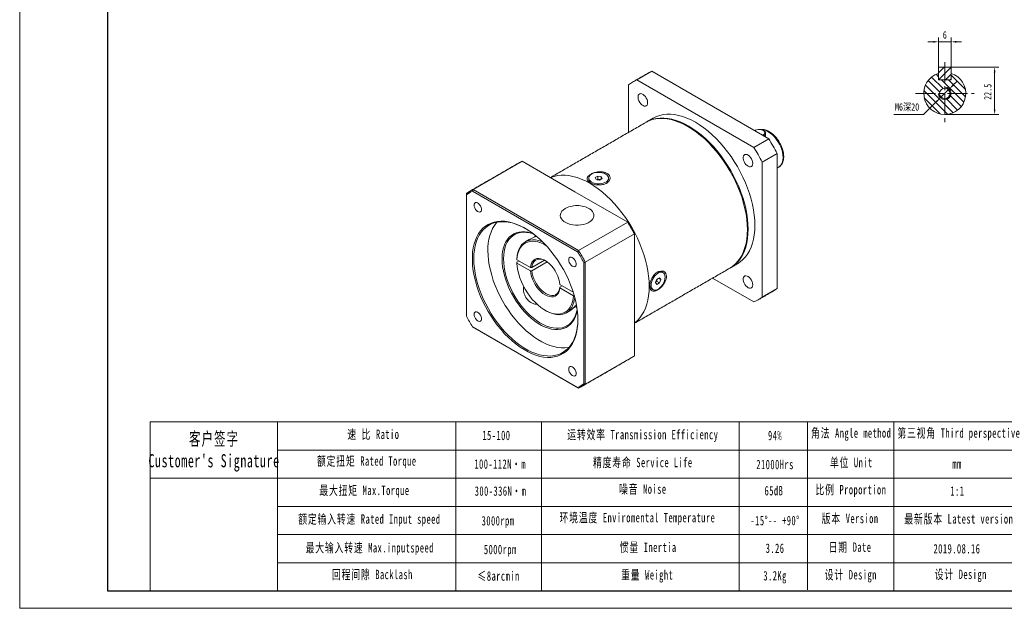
# Model space of a CAD drawing. Header units: millimetres. Extents: x -94 to 608, y -87 to 410.
# Tile 1 of 3: x -94 to 374, y -87 to 193. Entities that reach past the tile are written whole.
import ezdxf

# ---------------------------------------------------------------- set-up
doc = ezdxf.new("R2010")
doc.units = ezdxf.units.MM
doc.header["$LTSCALE"] = 1.5
doc.linetypes.add('CENTER', pattern=[10.16, 6.35, -1.27, 1.27, -1.27])
doc.layers.get('0').update_dxf_attribs({"lineweight": 18})
for name, color, linetype, lineweight in [('3中心线层', 1, 'CENTER', 18), ('5剖面线层', 2, 'Continuous', 18), ('7标注层', 4, 'Continuous', 18), ('SLD-0', 7, 'Continuous', 18), ('图框_外框线', 7, 'Continuous', 18)]:
    doc.layers.add(name, color=color, linetype=linetype, lineweight=lineweight)
doc.styles.add('TH_GBDIM', font='txt', dxfattribs={"width": 0.8})
doc.styles.add('标准', font='txt', dxfattribs={"width": 0.667})
doc.dimstyles.new('TH_GBDIM', dxfattribs={"dimtxt": 3.5, "dimasz": 2.5, "dimexe": 2, "dimexo": 0, "dimgap": 1.5, "dimtad": 1, "dimdec": 1, "dimdsep": 46, "dimtxsty": 'TH_GBDIM', "dimcen": 2.5, "dimdle": 5, "dimclrd": 4, "dimclre": 4, "dimclrt": 3, "dimadec": 0, "dimazin": 2, "dimtfac": 0.714286, "dimtdec": 1, "dimtmove": 0, "dimatfit": 3, "dimfxl": 1, "dimtolj": 1, "dimarcsym": 0})

# ---------------------------------------------------------------- blocks, each defined once
blk = doc.blocks.new('*X8')
at = {"layer": '7标注层', "transparency": 16777216}
for points in [[(340.28, 182.76), (340.28, 181.92), (342.78, 182.34)], [(351.28, 182.76), (351.28, 181.92), (348.78, 182.34)]]:
    blk.add_hatch(color=4, dxfattribs=at).paths.add_polyline_path(points, flags=0)
at = {"layer": '7标注层', "color": 4, "transparency": 16777216}
for p, q in [((342.78, 169.9), (342.78, 184.34)), ((348.78, 169.9), (348.78, 184.34)), ((340.28, 182.34), (337.78, 182.34)), ((342.78, 182.34), (348.78, 182.34)), ((351.28, 182.34), (353.78, 182.34))]:
    blk.add_line(p, q, dxfattribs=at)
at = {"layer": '7标注层', "color": 3, "transparency": 16777216, "insert": (345.78, 185.59), "char_height": 3.5, "width": 3.1733, "attachment_point": 5, "style": 'TH_GBDIM'}
blk.add_mtext('6', dxfattribs=at)
blk = doc.blocks.new('*X9')
at = {"layer": '7标注层', "transparency": 16777216}
for points in [[(369.08, 167.8), (369.92, 167.8), (369.5, 170.3)], [(369.08, 150.3), (369.92, 150.3), (369.5, 147.8)]]:
    blk.add_hatch(color=4, dxfattribs=at).paths.add_polyline_path(points, flags=0)
at = {"layer": '7标注层', "color": 4, "transparency": 16777216}
for p, q in [((348.38, 170.3), (371.5, 170.3)), ((369.5, 167.8), (369.5, 150.3)), ((345.78, 147.8), (371.5, 147.8))]:
    blk.add_line(p, q, dxfattribs=at)
at = {"layer": '7标注层', "color": 3, "transparency": 16777216, "insert": (366.25, 158.55), "char_height": 3.5, "width": 15.0267, "attachment_point": 5, "rotation": 90, "style": 'TH_GBDIM'}
blk.add_mtext('22.5', dxfattribs=at)
blk = doc.blocks.new('*X30')
at = {"layer": '7标注层', "transparency": 16777216}
for points in [[(349.39, 161.97), (349.98, 161.38), (347.91, 159.91)], [(341.58, 154.22), (342.17, 153.63), (343.65, 155.69)]]:
    blk.add_hatch(color=4, dxfattribs=at).paths.add_polyline_path(points, flags=0)
at = {"layer": '7标注层', "color": 4, "transparency": 16777216}
for p, q in [((347.91, 159.91), (343.65, 155.69)), ((349.68, 161.68), (351.46, 163.44)), ((335.71, 147.8), (341.88, 153.92)), ((321.51, 147.8), (335.71, 147.8))]:
    blk.add_line(p, q, dxfattribs=at)
at = {"layer": '7标注层', "color": 3, "transparency": 16777216, "insert": (327.86, 151.19), "char_height": 3.5, "width": 23.3956, "attachment_point": 5, "style": 'TH_GBDIM'}
blk.add_mtext('M6深20', dxfattribs=at)

msp = doc.modelspace()

# ---------------------------------------------------------------- hatches: boundary and pattern name
at = {"layer": '5剖面线层'}
h = msp.add_hatch(dxfattribs=at)
h.set_pattern_fill('ANSI31', color=256, style=0, pattern_type=0)
h.set_pattern_definition([(45, (0, 0), (-1.683798, 1.683798), [])])
h.paths.add_polyline_path([(345.78062, 164.300317), (348.38062, 164.300317), (348.78062, 164.700317), (348.78062, 167.383323), (348.78062, 169.900317), (348.38062, 170.300317), (345.78062, 170.300317)], flags=0)
h.paths.add_polyline_path([(345.78062, 170.300317), (343.18062, 170.300317), (342.78062, 169.900317), (342.78062, 164.700317), (343.18062, 164.300317), (345.78062, 164.300317)], flags=0)
h = msp.add_hatch(dxfattribs=at)
h.set_pattern_fill('ANSI31', color=256, style=0, pattern_type=0)
h.set_pattern_definition([(135, (0, 0), (-1.683798, -1.683798), [])])
edge = h.paths.add_edge_path(flags=0)
edge.add_line((348.78062, 157.800317), (355.78062, 157.800317))
edge.add_arc((345.780619, 157.800317), 10.000001, 0.00000295, 72.54238789)
edge.add_line((348.780621, 167.339709), (348.78062, 164.300317))
edge.add_line((348.78062, 164.300317), (345.78062, 164.300317))
edge.add_line((345.78062, 164.300317), (345.78062, 160.800317))
edge.add_arc((345.78062, 157.800317), 3, 0, 89.99999966, ccw=False)
edge = h.paths.add_edge_path(flags=0)
edge.add_arc((345.78062, 157.800317), 3, -89.99999966, 0, ccw=False)
edge.add_line((345.78062, 154.800317), (345.78062, 147.800317))
edge.add_arc((345.78062, 157.800317), 10, 270.00000034, 360)
edge.add_line((355.78062, 157.800317), (348.78062, 157.800317))
edge = h.paths.add_edge_path(flags=0)
edge.add_line((342.78062, 157.800317), (335.78062, 157.800317))
edge.add_arc((345.78062, 157.800317), 10, 180.00000034, 269.99999966)
edge.add_line((345.78062, 147.800317), (345.78062, 154.800317))
edge.add_arc((345.78062, 157.800317), 3, 180, 269.99999966, ccw=False)
edge = h.paths.add_edge_path(flags=0)
edge.add_arc((345.78062, 157.800317), 2.5, 90.00000034, 180, ccw=False)
edge.add_line((345.78062, 160.300317), (345.78062, 164.300317))
edge.add_line((345.78062, 164.300317), (342.78062, 164.300317))
edge.add_line((342.78062, 164.300317), (342.78062, 167.339709))
edge.add_arc((345.780621, 157.800317), 10.000001, 107.45760608, 179.99999705)
edge.add_line((335.78062, 157.800317), (343.28062, 157.800317))
edge = h.paths.add_edge_path(flags=0)
edge.add_line((345.78062, 160.800317), (345.78062, 160.300317))
edge.add_arc((345.78062, 157.800317), 2.5, 0, 89.99999966, ccw=False)
edge.add_line((348.28062, 157.800317), (348.78062, 157.800317))
edge.add_arc((345.78062, 157.800317), 3, 0.00000034, 89.99999966)
edge = h.paths.add_edge_path(flags=0)
edge.add_line((348.78062, 157.800317), (348.28062, 157.800317))
edge.add_arc((345.78062, 157.800317), 2.5, 270.00000034, 359.99999966, ccw=False)
edge.add_line((345.78062, 155.300317), (345.78062, 154.800317))
edge.add_arc((345.78062, 157.800317), 3, 270.00000034, 360)
edge = h.paths.add_edge_path(flags=0)
edge.add_line((343.28062, 157.800317), (342.78062, 157.800317))
edge.add_arc((345.78062, 157.800317), 3, 180.00000034, 269.99999966)
edge.add_line((345.78062, 154.800317), (345.78062, 155.300317))
edge.add_arc((345.78062, 157.800317), 2.5, 180, 269.99999966, ccw=False)

# ---------------------------------------------------------------- linework, layer by layer
at = {"color": 7, "linetype": 'Continuous', "lineweight": 15}
for p, q in [((343.18062, 170.300317), (342.78062, 169.900317)), ((342.78062, 164.700317), (342.78062, 169.900317)), ((343.18062, 170.300317), (348.38062, 170.300317)), ((348.78062, 169.900317), (348.38062, 170.300317)), ((348.78062, 169.900317), (348.78062, 164.700317)), ((199.34786, 164.224843), (206.418928, 168.306883)), ((199.34786, 164.224843), (254.936752, 132.134059)), ((206.418928, 168.306883), (262.00782, 136.216099)), ((342.78062, 167.383323), (342.78062, 164.300317)), ((342.78062, 164.700317), (343.18062, 164.300317)), ((348.78062, 164.300317), (342.78062, 164.300317)), ((343.18062, 164.300317), (348.38062, 164.300317)), ((348.38062, 164.300317), (348.78062, 164.700317)), ((348.78062, 164.300317), (348.78062, 167.383323)), ((195.322502, 139.252702), (195.322502, 161.900298)), ((262.00782, 136.216099), (254.936752, 132.134059)), ((255.70942, 140.25598), (255.359601, 140.054034)), ((259.036556, 137.931373), (259.386375, 138.133319)), ((259.669217, 137.643421), (259.386375, 138.133319)), ((259.669217, 137.643421), (259.602288, 137.604783)), ((259.669217, 137.643421), (259.669217, 137.566145)), ((260.547898, 138.868033), (260.547898, 137.058895)), ((258.962112, 125.161933), (266.03318, 129.243973)), ((266.03318, 129.243973), (266.03318, 65.051971)), ((121.378282, 112.045953), (144.712803, 125.516685)), ((169.835004, 111.013947), (144.712803, 125.516685)), ((258.962112, 125.161933), (258.962112, 60.969931)), ((266.729135, 122.742261), (266.790129, 122.776624)), ((176.433713, 117.545212), (176.433713, 116.822572)), ((179.475682, 117.804004), (180.700426, 118.511034)), ((179.923969, 116.838183), (179.475682, 117.804004)), ((180.700426, 118.511034), (182.373458, 118.252243)), ((180.700426, 116.959604), (180.700426, 118.511034)), ((182.821746, 117.286422), (181.597002, 116.579392)), ((182.373458, 118.252243), (182.821746, 117.286422)), ((182.373458, 117.02763), (182.373458, 118.252243)), ((185.863714, 117.545212), (185.863714, 116.822572)), ((181.597002, 116.579392), (179.923969, 116.838183)), ((180.370455, 116.769116), (180.700426, 116.959604)), ((180.700426, 116.959604), (181.536942, 116.830209)), ((181.536942, 116.830209), (181.926972, 116.769877)), ((118.216212, 110.219935), (118.216212, 109.656179)), ((118.216212, 109.656179), (118.216212, 51.946898)), ((171.134425, 82.505866), (121.159432, 111.355816)), ((121.378282, 112.045953), (171.622685, 83.040476)), ((194.957206, 96.511209), (169.835004, 111.013947)), ((194.957206, 96.511209), (171.622685, 83.040476)), ((150.90369, 90.393455), (150.824612, 89.651784)), ((174.784755, 77.563611), (198.119276, 91.034343)), ((198.119276, 62.024151), (198.119276, 91.034343)), ((142.275983, 77.5253), (143.336872, 78.137738)), ((148.657245, 75.066353), (142.276461, 78.749901)), ((142.276461, 77.116819), (148.657245, 73.433271)), ((149.366229, 75.06527), (155.340402, 78.514087)), ((156.717474, 77.675972), (149.366229, 73.432188)), ((174.077647, 19.698778), (174.077647, 77.408059)), ((174.784755, 77.563611), (174.784755, 19.543227)), ((162.726618, 65.7194), (163.787506, 66.331838)), ((169.0605, 63.287804), (162.728492, 66.943194)), ((208.208241, 67.848387), (208.820613, 69.426713)), ((208.820613, 66.977091), (208.208241, 67.848387)), ((208.701855, 68.459708), (208.371414, 68.268949)), ((209.00804, 69.248871), (208.701855, 68.459708)), ((208.701855, 68.459708), (210.045358, 67.684121)), ((208.820613, 69.426713), (210.045358, 70.133743)), ((210.045358, 67.684121), (208.820613, 66.977091)), ((209.151054, 69.617473), (209.00804, 69.248871)), ((209.596896, 69.874853), (210.65773, 69.262447)), ((210.045358, 70.133743), (210.65773, 69.262447)), ((210.65773, 69.262447), (210.045358, 67.684121)), ((254.936752, 58.645386), (235.32058, 69.969561)), ((162.728492, 65.310113), (169.109277, 61.626564)), ((198.119276, 33.01396), (198.119276, 62.024151)), ((266.03318, 65.051971), (258.962112, 60.969931)), ((170.046321, 57.002521), (170.565172, 57.302047)), ((170.072118, 56.258354), (170.795178, 55.936655)), ((121.159432, 46.849092), (171.134425, 17.999142)), ((171.622685, 17.71721), (121.378282, 46.722686)), ((198.119276, 33.01396), (174.784755, 19.543227))]:
    msp.add_line(p, q, dxfattribs=at)
for p, q in [((28.409506, 1.654824), (28.409506, -78.659482)), ((113.183429, 1.654824), (113.183429, -78.659482))]:
    msp.add_line(p, q)
for points in [[(204.440403, 153.409721), (204.368203, 152.791438), (204.156144, 152.295364), (203.817547, 151.952666), (203.373688, 151.784881), (202.852458, 151.80255), (202.286605, 152.004562), (201.711685, 152.378224), (201.163823, 152.900059), (200.677443, 153.537276), (200.283107, 154.249837), (200.005588, 154.992972), (199.862331, 155.719982), (199.862331, 156.385191), (200.005588, 156.9468), (200.283107, 157.369518), (200.677443, 157.626789), (201.163823, 157.702443), (201.711685, 157.591728), (202.286605, 157.301605), (202.852458, 156.850296), (203.373688, 156.266166), (203.817547, 155.58591), (204.156144, 154.852277), (204.368203, 154.111364), (204.440403, 153.409721)], [(243.605146, 74.752139), (243.606772, 74.753077), (244.982598, 75.665272), (246.249496, 76.74934), (247.401014, 77.999759), (248.431282, 79.410154), (249.33505, 80.973342), (250.107711, 82.681357), (250.745331, 84.525492), (251.244658, 86.496352), (251.60315, 88.583894), (251.818977, 90.77748), (251.891043, 93.065932), (251.818977, 95.437588), (251.60315, 97.880364), (251.244658, 100.381811), (250.745331, 102.929182), (250.107711, 105.509498), (249.33505, 108.109607), (248.431282, 110.716263), (247.401014, 113.316182), (246.249496, 115.896114), (244.982598, 118.442913), (243.606772, 120.943601), (242.12903, 123.385436), (240.556903, 125.755975), (238.898403, 128.043137), (237.16198, 130.235268), (235.356482, 132.321197), (233.491111, 134.290295), (231.575371, 136.132526), (229.619026, 137.838505), (227.632043, 139.399538), (225.624548, 140.807671), (223.606771, 142.055728), (221.588995, 143.137346), (219.581499, 144.047017), (217.594516, 144.780106), (215.638172, 145.332876), (213.722431, 145.702511), (211.857061, 145.887125), (210.051563, 145.885778), (208.315141, 145.698478), (206.656639, 145.326181), (205.084514, 144.77078), (203.608397, 144.036048)], [(203.785956, 144.136746), (203.960326, 144.239212), (205.438068, 144.974882), (207.010193, 145.530283), (208.668695, 145.90258), (210.405118, 146.08988), (212.210615, 146.091227), (214.075986, 145.906613), (215.991726, 145.536978), (217.948071, 144.984209), (219.935053, 144.25112), (221.942549, 143.341449), (223.960325, 142.25983), (225.978102, 141.011773), (227.985597, 139.60364), (229.97258, 138.042608), (231.928925, 136.336629), (233.844665, 134.494398), (235.710036, 132.5253), (237.515534, 130.43937), (239.251957, 128.247239), (240.910457, 125.960077), (242.482584, 123.589538), (243.960326, 121.147703), (245.336152, 118.647015), (246.60305, 116.100217), (247.754568, 113.520284), (248.784836, 110.920366), (249.688604, 108.31371), (250.461265, 105.7136), (251.098885, 103.133285), (251.598212, 100.585914), (251.956704, 98.084466), (252.172531, 95.641691), (252.244597, 93.270034)], [(207.143931, 146.077068), (208.620048, 146.8118), (210.192173, 147.367201), (211.850675, 147.739499), (213.587098, 147.926799), (215.392595, 147.928145), (217.257966, 147.743531), (219.173706, 147.373897), (221.130051, 146.821127), (223.117034, 146.088038), (225.124529, 145.178367), (227.142305, 144.096748), (229.160083, 142.848691), (231.167577, 141.440558), (233.15456, 139.879526), (235.110906, 138.173547), (237.026645, 136.331316), (238.892017, 134.362218), (240.697514, 132.276288), (242.433937, 130.084157), (244.092438, 127.796995), (245.664565, 125.426456), (247.142306, 122.984621), (248.518132, 120.483933), (249.785031, 117.937135), (250.936548, 115.357202), (251.966816, 112.757284), (252.870584, 110.150628), (253.643245, 107.550518), (254.280865, 104.970203), (254.780192, 102.422832), (255.138684, 99.921384), (255.354512, 97.478609), (255.426577, 95.106952)], [(259.386375, 138.133319), (259.829862, 138.475321), (260.088477, 138.875599), (260.141273, 139.301726), (259.983968, 139.719177), (259.629304, 140.094133), (259.106018, 140.39622), (258.456505, 140.600963), (257.733379, 140.691773), (256.995226, 140.661295), (256.301849, 140.512), (255.70942, 140.25598)], [(268.861604, 127.355072), (268.78963, 128.558679), (268.575176, 129.820884), (268.222605, 131.11599), (267.739097, 132.417634), (267.134492, 133.699317), (266.4211, 134.934948), (265.613444, 136.099373), (264.727963, 137.168888), (263.782686, 138.12172), (262.796853, 138.938473), (261.790536, 139.60252), (260.784218, 140.100343), (259.798386, 140.421808), (258.853108, 140.560369), (258.604933, 140.565955)], [(259.669561, 140.092445), (260.145973, 139.733964), (260.445675, 139.316272), (260.547898, 138.868033), (260.445677, 138.419795), (260.145971, 138.0021), (259.669217, 137.643421)], [(254.440403, 124.545336), (254.368204, 123.927052), (254.156144, 123.430978), (253.817546, 123.08828), (253.373687, 122.920496), (252.852457, 122.938164), (252.286604, 123.140177), (251.711686, 123.513838), (251.163824, 124.035672), (250.677444, 124.67289), (250.283106, 125.385452), (250.005589, 126.128586), (249.862329, 126.855598), (249.862329, 127.520806), (250.005589, 128.082414), (250.283106, 128.505132), (250.677444, 128.762403), (251.163824, 128.838056), (251.711686, 128.727342), (252.286604, 128.437219), (252.852457, 127.98591), (253.373687, 127.401781), (253.817546, 126.721524), (254.156144, 125.987892), (254.368204, 125.246978), (254.440403, 124.545336)], [(205.190345, 66.106192), (205.118279, 68.477849), (204.902451, 70.920624), (204.54396, 73.422072), (204.044633, 75.969443), (203.407013, 78.549758), (202.634352, 81.149868), (201.730584, 83.756524), (200.700316, 86.356442), (199.548798, 88.936375), (198.281899, 91.483173), (196.906073, 93.983861), (195.428332, 96.425697), (193.856205, 98.796235), (192.197705, 101.083397), (190.461282, 103.275528), (188.655784, 105.361458), (186.790413, 107.330556), (184.874673, 109.172787), (182.918327, 110.878766), (180.931344, 112.439798), (178.92385, 113.847931), (176.906073, 115.095988), (174.888296, 116.177607), (172.880801, 117.087278), (170.893818, 117.820367), (168.937473, 118.373137), (167.021733, 118.742772), (165.156362, 118.927385), (163.350865, 118.926039), (161.614443, 118.738739), (159.955941, 118.366442), (158.383816, 117.81104), (158.199089, 117.731219)], [(198.119277, 48.584594), (198.281899, 48.705533), (199.548798, 49.789601), (200.700316, 51.040019), (201.730584, 52.450415), (202.634352, 54.013602), (203.407013, 55.721618), (204.044633, 57.565753), (204.54396, 59.536613), (204.902451, 61.624155), (205.118279, 63.817741), (205.190345, 66.106192), (205.118279, 68.477849), (204.902451, 70.920624), (204.54396, 73.422072), (204.044633, 75.969443), (203.407013, 78.549758), (202.634352, 81.149868), (201.730584, 83.756524), (200.700316, 86.356442), (199.548798, 88.936375), (198.281899, 91.483173), (196.906073, 93.983861), (195.428332, 96.425697), (193.856205, 98.796235), (192.197705, 101.083397), (190.461282, 103.275528), (188.655784, 105.361458), (186.790413, 107.330556), (184.874673, 109.172787), (182.918327, 110.878766), (180.931344, 112.439798), (178.92385, 113.847931), (176.906073, 115.095988), (174.888296, 116.177607), (172.880801, 117.087278), (170.893818, 117.820367), (168.937473, 118.373137), (167.021733, 118.742772), (165.156362, 118.927385), (163.350865, 118.926039), (161.614443, 118.738739), (159.955941, 118.366442), (158.383816, 117.81104), (158.199089, 117.731219)], [(182.369045, 114.916048), (183.289279, 115.119971), (184.11596, 115.42989), (184.812957, 115.832258), (185.34981, 116.30949), (185.703054, 116.84073), (185.857252, 117.402758), (185.805664, 117.971013), (185.550546, 118.520658), (185.103045, 119.027672), (184.482722, 119.469895), (183.716687, 119.828), (182.838419, 120.086336), (181.886302, 120.233613), (180.90195, 120.263393), (179.928382, 120.174377), (179.008149, 119.970453), (178.181468, 119.660535), (177.484471, 119.258167), (176.947618, 118.780934), (176.594373, 118.249695), (176.440176, 117.687666), (176.491763, 117.119412), (176.746881, 116.569766), (177.194382, 116.062753), (177.814705, 115.62053), (178.58074, 115.262425), (179.459008, 115.004089), (180.411125, 114.856812), (181.395478, 114.827031), (182.369045, 114.916048)], [(181.887845, 116.74729), (181.722739, 116.793799), (181.536942, 116.830209)], [(121.879163, 104.669132), (121.957699, 104.022095), (122.186332, 103.341871), (122.544744, 102.688906), (123.001091, 102.121215), (123.514824, 101.68924), (124.040293, 101.431367), (124.530814, 101.370503), (124.942794, 101.512062), (125.239631, 101.843465), (125.394951, 102.335263), (125.394951, 102.943758), (125.239631, 103.614884), (124.942794, 104.289007), (124.530814, 104.906228), (124.040293, 105.411709), (123.514824, 105.760528), (123.001091, 105.921697), (122.544744, 105.880893), (122.186332, 105.641741), (121.957699, 105.225492), (121.879163, 104.669132)], [(172.740261, 95.294476), (171.467663, 95.181855), (170.180248, 95.188538), (168.911366, 95.314355), (167.693873, 95.556044), (166.559306, 95.907348), (165.537048, 96.359167), (164.653577, 96.899801), (163.931772, 97.515246), (163.390328, 98.189563), (163.043268, 98.905287), (162.899579, 99.643881), (162.962986, 100.386216), (163.231846, 101.113068), (163.699196, 101.805609), (164.352929, 102.445904), (165.176115, 103.017369), (166.147434, 103.505204), (166.205275, 103.529599)], [(175.586057, 103.529599), (175.758923, 103.455304), (176.714888, 102.957464), (177.520139, 102.377545), (178.153818, 101.730566), (178.599514, 101.033284), (178.845688, 100.30376), (178.885957, 99.560885), (178.719284, 98.823903), (178.349982, 98.111897), (177.787618, 97.443312), (177.046755, 96.83546), (176.146582, 96.304086), (175.110415, 95.862954), (173.965086, 95.523486), (172.740261, 95.294476)], [(171.24922, 50.186235), (171.177328, 48.035472), (170.962065, 45.980032), (170.604662, 44.03169), (170.107167, 42.201606), (169.472432, 40.50026), (168.704088, 38.937401), (167.806541, 37.521977), (166.784929, 36.262098), (165.645104, 35.164979), (164.393595, 34.236905), (163.037571, 33.483194), (161.584799, 32.908158), (160.0436, 32.515097), (158.422803, 32.306257), (156.73169, 32.282836), (154.979949, 32.444971), (153.177613, 32.791728), (151.335006, 33.321126), (149.462682, 34.030129), (147.571365, 34.914679), (145.67189, 35.969704), (143.775136, 37.189168), (141.891967, 38.56608), (140.03317, 40.092559), (138.209392, 41.759855), (136.43108, 43.558422), (134.708419, 45.477957), (133.051277, 47.507466), (131.469146, 49.635325), (129.971087, 51.849342), (128.565682, 54.136837), (127.260981, 56.484708), (126.064458, 58.879506), (124.982965, 61.307514), (124.022697, 63.754826), (123.189156, 66.207422), (122.487113, 68.651256), (121.920591, 71.072328), (121.492837, 73.456771), (121.206299, 75.790926), (121.062618, 78.061425), (121.062618, 80.255262), (121.206299, 82.35987), (121.492837, 84.363196), (121.920591, 86.253764), (122.487113, 88.020744), (123.189156, 89.654016), (124.022697, 91.144226), (124.982965, 92.482836), (126.064458, 93.662179), (127.260981, 94.675501), (128.565682, 95.516997), (129.971087, 96.181846), (131.469146, 96.666242), (133.051277, 96.967408), (134.708419, 97.083622), (136.43108, 97.014215), (138.209392, 96.759587), (140.03317, 96.321194), (141.891967, 95.701551), (143.775136, 94.904204), (145.67189, 93.933722), (147.571365, 92.79566), (149.462682, 91.496542), (151.335006, 90.043806), (153.177613, 88.445774), (154.979949, 86.7116), (156.73169, 84.851216), (158.422803, 82.875279), (160.0436, 80.795106), (161.584799, 78.622613), (163.037571, 76.370244), (164.393595, 74.050899), (165.645104, 71.677865), (166.784929, 69.264733), (167.806541, 66.825326), (168.704088, 64.373616), (169.472432, 61.923645), (170.107167, 59.48945), (170.604662, 57.08497), (170.962065, 54.72398), (171.177328, 52.420002), (171.24922, 50.186235)], [(146.328384, 93.55917), (145.552539, 93.986774), (143.662213, 94.910447), (141.788544, 95.657897), (139.942525, 96.224742), (138.134992, 96.607651), (136.37655, 96.804379), (134.677521, 96.813771), (133.047873, 96.635773), (131.497169, 96.271428), (130.034512, 95.722875), (128.668483, 94.993334), (127.407099, 94.087084), (126.257765, 93.009445), (125.227222, 91.76674), (124.321518, 90.366263), (123.545968, 88.816232), (122.905125, 87.125743), (122.402751, 85.304715), (122.041789, 83.363838), (121.824364, 81.314497), (121.751745, 79.168724), (121.824364, 76.939106), (122.041789, 74.638732), (122.402751, 72.281097), (122.905125, 69.88004), (123.545968, 67.449649), (124.321518, 65.004187), (125.227222, 62.558008), (126.257765, 60.125463), (127.407099, 57.72083), (128.668483, 55.358218), (130.034512, 53.051493), (131.497169, 50.814191), (133.047873, 48.659444), (134.677521, 46.599893), (136.37655, 44.647627), (138.134992, 42.814103), (139.942525, 41.11008), (141.788544, 39.545553), (143.662213, 38.129711), (145.552539, 36.870861), (147.448427, 35.776388), (149.338753, 34.852714), (151.212423, 34.105264), (153.058441, 33.538423), (154.865974, 33.155512), (156.624415, 32.958784), (158.323445, 32.949391), (159.953094, 33.12739), (161.503797, 33.491734), (162.966454, 34.040287), (164.332482, 34.769829), (165.593867, 35.676079), (166.743202, 36.753718), (167.773745, 37.996423), (168.679449, 39.396899), (169.454997, 40.946931), (170.09584, 42.63742), (170.598215, 44.458447), (170.959176, 46.399326), (171.176603, 48.448665), (171.248593, 50.391423)], [(255.426577, 95.106952), (255.354512, 92.818501), (255.138684, 90.624914), (254.780192, 88.537373), (254.280865, 86.566513), (253.643245, 84.722377), (252.870584, 83.014362), (251.966816, 81.451175), (250.936548, 80.040779), (249.785031, 78.790361), (248.518132, 77.706293), (247.142306, 76.794098), (247.140681, 76.793159)], [(135.186772, 79.168722), (135.25936, 80.993269), (135.476543, 82.719316), (135.836566, 84.332968), (136.336536, 85.821231), (136.972424, 87.172124), (137.739114, 88.374768), (138.630431, 89.419482), (139.639196, 90.297855), (140.757291, 91.002813), (141.975712, 91.528683), (143.284649, 91.871227), (144.673564, 92.027689), (146.131274, 91.996811), (147.646041, 91.77884), (149.20567, 91.375529), (149.979671, 91.112203)], [(150.189754, 90.952393), (149.974921, 91.026463), (148.415929, 91.465967), (146.899658, 91.719009), (145.438672, 91.783495), (144.045077, 91.658886), (142.730422, 91.346217), (141.5056, 90.84808), (140.38076, 90.168601), (139.365224, 89.313411), (138.467407, 88.289594), (137.694744, 87.105639), (137.053643, 85.771353), (136.549417, 84.297791), (136.186238, 82.697167), (135.967121, 80.982742), (135.893881, 79.168722)], [(252.244597, 93.270034), (252.172531, 90.981583), (251.956704, 88.787996), (251.598212, 86.700455), (251.098885, 84.729594), (250.461265, 82.885459), (249.688604, 81.177444), (248.784836, 79.614257), (247.754568, 78.203861), (246.60305, 76.953443), (245.336152, 75.869374), (243.960326, 74.95718), (243.781142, 74.855544)], [(142.275983, 79.158382), (142.425488, 80.730915), (142.724435, 82.19002), (143.169541, 83.519687), (143.755926, 84.705329), (144.477155, 85.733936), (145.325315, 86.594225), (146.291103, 87.276755), (147.363919, 87.774038), (148.531994, 88.080621), (149.782515, 88.193137), (151.101758, 88.110353), (152.475252, 87.833176), (153.887926, 87.36465), (154.655839, 87.036468)], [(156.279007, 85.349366), (154.989871, 86.087086), (153.591573, 86.724628), (152.21629, 87.181064), (150.879081, 87.451395), (149.594594, 87.532659), (148.376893, 87.42397), (147.239317, 87.126516), (146.194324, 86.643555), (145.253358, 85.980376), (144.426725, 85.144242), (143.723478, 84.144311), (143.151319, 82.991535), (142.716515, 81.698536), (142.423828, 80.279478), (142.276461, 78.749901)], [(128.469258, 83.046661), (128.541877, 80.817043), (128.759302, 78.516669), (129.120263, 76.159034), (129.622638, 73.757977), (130.263481, 71.327587), (131.03903, 68.882125), (131.944734, 66.435945), (132.975277, 64.0034), (134.124611, 61.598768), (135.385995, 59.236155), (136.752025, 56.92943), (138.214681, 54.692129), (139.765385, 52.537381), (141.395034, 50.47783), (143.094063, 48.525565), (144.852504, 46.69204), (146.660038, 44.988017), (148.506056, 43.42349), (150.379725, 42.007648), (152.270051, 40.748799), (154.16594, 39.654326), (156.056265, 38.730652), (157.929935, 37.983201), (159.775953, 37.41636), (161.583486, 37.03345), (163.341928, 36.836721), (165.040958, 36.827328), (166.670606, 37.005327), (167.03255, 37.072277)], [(166.879162, 78.691185), (166.957699, 78.044147), (167.186331, 77.363925), (167.544744, 76.710959), (168.001092, 76.143268), (168.514824, 75.711293), (169.040295, 75.453419), (169.530813, 75.392557), (169.942794, 75.534115), (170.239632, 75.865518), (170.394951, 76.357316), (170.394951, 76.965811), (170.239632, 77.636937), (169.942794, 78.311059), (169.530813, 78.928282), (169.040295, 79.433761), (168.514824, 79.782582), (168.001092, 79.943749), (167.544744, 79.902946), (167.186331, 79.663794), (166.957699, 79.247545), (166.879162, 78.691185)], [(170.955514, 54.777041), (170.599424, 53.186069), (170.099455, 51.697806), (169.463566, 50.346914), (168.696877, 49.144269), (167.805561, 48.099554), (166.796795, 47.221182), (165.6787, 46.516224), (164.460279, 45.990355), (163.151342, 45.64781), (161.762427, 45.491348), (160.304717, 45.522226), (158.78995, 45.740198), (157.23032, 46.143508), (155.638385, 46.728908), (154.026963, 47.491687), (152.409028, 48.425701), (150.797606, 49.523431), (149.20567, 50.77604), (147.646041, 52.173439), (146.131274, 53.704381), (144.673564, 55.356538), (143.284649, 57.116607), (141.975712, 58.970419), (140.757291, 60.903047), (139.639196, 62.898931), (138.630431, 64.941998), (137.739114, 67.015805), (136.972424, 69.103651), (136.336536, 71.188725), (135.836566, 73.25424), (135.476543, 75.283567), (135.25936, 77.260367), (135.186772, 79.168722)], [(135.893881, 79.168722), (135.967121, 77.270141), (136.186238, 75.302729), (136.549417, 73.282787), (137.053643, 71.227058), (137.694744, 69.152572), (138.467407, 67.076519), (139.365224, 65.016106), (140.38076, 62.988402), (141.5056, 61.010211), (142.730422, 59.097923), (144.045077, 57.267387), (145.438672, 55.533768), (146.899658, 53.911435), (148.415929, 52.413828), (149.974921, 51.053358), (151.563717, 49.841298), (153.169149, 48.787691), (154.777916, 47.901268), (156.376687, 47.189376), (157.952214, 46.657911), (159.49144, 46.311278), (160.981613, 46.152351), (162.410384, 46.182444), (163.765914, 46.401309), (165.036969, 46.807133), (166.213019, 47.396552), (167.284317, 48.164682), (168.241987, 49.10516), (169.078094, 50.210191), (169.785708, 51.470618), (170.358966, 52.875998), (170.793119, 54.414686), (170.92218, 55.038887)], [(142.276461, 77.116819), (142.423828, 75.417096), (142.716515, 73.660108), (143.151319, 71.865096), (143.723478, 70.051718), (144.426725, 68.239836), (145.253358, 66.449292), (146.194324, 64.699696), (147.239317, 63.010212), (148.376893, 61.39934), (149.594594, 59.884724), (150.879081, 58.482952), (152.21629, 57.209375), (153.591573, 56.077941), (154.989871, 55.101043), (156.395867, 54.289379), (157.794164, 53.651837), (159.169448, 53.195402), (160.506656, 52.92507), (161.791144, 52.843805), (163.008845, 52.952494), (164.146421, 53.249949), (165.191414, 53.73291), (166.13238, 54.396089), (166.959013, 55.232223), (167.662259, 56.232154), (168.234418, 57.384931), (168.669222, 58.677929), (168.96191, 60.096987), (169.109277, 61.626564)], [(148.657245, 75.066353), (148.836804, 76.144389), (149.164376, 77.09384), (149.632888, 77.894209), (150.232227, 78.528217), (150.949453, 78.982177), (151.769081, 79.24629), (152.67342, 79.314851), (153.642943, 79.186382), (154.656721, 78.863656), (155.692868, 78.353641), (156.729016, 77.667346), (157.742794, 76.819588), (158.712318, 75.828669), (159.616656, 74.715981), (160.436285, 73.505545), (161.153511, 72.223494), (161.752849, 70.897504), (162.221362, 69.556202), (162.548933, 68.228545), (162.728492, 66.943194)], [(155.904153, 78.229864), (155.065599, 78.632558), (154.105798, 78.939025), (153.187591, 79.062303), (152.33066, 78.999752), (151.553372, 78.752712), (150.872387, 78.326477), (150.302301, 77.730184), (149.855334, 76.976612), (149.541063, 76.081916), (149.366229, 75.06527)], [(162.728492, 65.310113), (162.548933, 64.232077), (162.221362, 63.282626), (161.752849, 62.482257), (161.153511, 61.848248), (160.436285, 61.394288), (159.616656, 61.130176), (158.712318, 61.061614), (157.742794, 61.190083), (156.729016, 61.512809), (155.692868, 62.022825), (154.656721, 62.709119), (153.642943, 63.556877), (152.67342, 64.547796), (151.769081, 65.660485), (150.949453, 66.870919), (150.232227, 68.152971), (149.632888, 69.478962), (149.164376, 70.820263), (148.836804, 72.147921), (148.657245, 73.433271)], [(149.366229, 73.432188), (149.541063, 72.213683), (149.855334, 70.956137), (150.302301, 69.686508), (150.872387, 68.432008), (151.553372, 67.219524), (152.33066, 66.075046), (153.187591, 65.023103), (154.105798, 64.086244), (155.065599, 63.284548), (156.046423, 62.635198), (157.027247, 62.152112), (157.987048, 61.845646), (158.905254, 61.722367), (159.762185, 61.784919), (160.539473, 62.031958), (161.220458, 62.458193), (161.790544, 63.054486), (162.237512, 63.808058), (162.551782, 64.702754), (162.726618, 65.7194)], [(207.765981, 64.258886), (208.40272, 64.299099), (209.084487, 64.525333), (209.781484, 64.927701), (210.463251, 65.488618), (211.099989, 66.183568), (211.663872, 66.98218), (212.130255, 67.84955), (212.478754, 68.74777), (212.694138, 69.637582), (212.766994, 70.480099), (212.694138, 71.238498), (212.478754, 71.879633), (212.130255, 72.375484), (211.663872, 72.70438), (211.099989, 72.851947), (210.463251, 72.811734), (209.781484, 72.5855), (209.084487, 72.183132), (208.40272, 71.622215), (207.765981, 70.927264), (207.202098, 70.128653), (206.735716, 69.261283), (206.387216, 68.363064), (206.171833, 67.473251), (206.098977, 66.630735), (206.171833, 65.872336), (206.387216, 65.2312), (206.735716, 64.735349), (207.202098, 64.406453), (207.765981, 64.258886)], [(210.4742, 73.213207), (211.038082, 73.065641), (211.164504, 73.000098)], [(254.440403, 66.807182), (254.368204, 66.188898), (254.156144, 65.692824), (253.817546, 65.350128), (253.373687, 65.18234), (252.852457, 65.20001), (252.286604, 65.402021), (251.711686, 65.775685), (251.163824, 66.297518), (250.677444, 66.934734), (250.283106, 67.647298), (250.005589, 68.39043), (249.862329, 69.117442), (249.862329, 69.782652), (250.005589, 70.344257), (250.283106, 70.766978), (250.677444, 71.024245), (251.163824, 71.099902), (251.711686, 70.989188), (252.286604, 70.699065), (252.852457, 70.247756), (253.373687, 69.663623), (253.817546, 68.98337), (254.156144, 68.249738), (254.368204, 67.508824), (254.440403, 66.807182)], [(198.119277, 48.584594), (198.281899, 48.705533), (199.548798, 49.789601), (200.700316, 51.040019), (201.730584, 52.450415), (202.634352, 54.013602), (203.407013, 55.721618), (204.044633, 57.565753), (204.54396, 59.536613), (204.902451, 61.624155), (205.118279, 63.817741), (205.190345, 66.106192)], [(209.00804, 69.248871), (209.069404, 69.427987), (209.111795, 69.594809)], [(169.76448, 60.8647), (169.667357, 60.053755), (169.368412, 58.59465), (168.923305, 57.264983), (168.33692, 56.079342), (167.615691, 55.050734), (166.76753, 54.190446), (165.801744, 53.507915), (164.728927, 53.010632), (163.560851, 52.704049), (162.310332, 52.591533), (160.991088, 52.674318), (159.617594, 52.951493), (158.204919, 53.420021), (156.768563, 54.074758), (156.044182, 54.471083)], [(121.879163, 52.704794), (121.957699, 52.057757), (122.186332, 51.377533), (122.544744, 50.724567), (123.001091, 50.156877), (123.514824, 49.7249), (124.040293, 49.467029), (124.530814, 49.406165), (124.942794, 49.547723), (125.239631, 49.879125), (125.394951, 50.370924), (125.394951, 50.979419), (125.239631, 51.650545), (124.942794, 52.324669), (124.530814, 52.941889), (124.040293, 53.447371), (123.514824, 53.79619), (123.001091, 53.957357), (122.544744, 53.916555), (122.186332, 53.677401), (121.957699, 53.261153), (121.879163, 52.704794)], [(166.879162, 26.726847), (166.957699, 26.079809), (167.186331, 25.399587), (167.544744, 24.746619), (168.001092, 24.178929), (168.514824, 23.746953), (169.040295, 23.489081), (169.530813, 23.428219), (169.942794, 23.569776), (170.239632, 23.901178), (170.394951, 24.392976), (170.394951, 25.001471), (170.239632, 25.672597), (169.942794, 26.346721), (169.530813, 26.963942), (169.040295, 27.469423), (168.514824, 27.818244), (168.001092, 27.97941), (167.544744, 27.938608), (167.186331, 27.699455), (166.957699, 27.283205), (166.879162, 26.726847)]]:
    msp.add_lwpolyline(points, dxfattribs=at)
msp.add_circle((345.78062, 157.800317), 2.5)
for centre, radius, start, end in [((207.254603, 145.885349), 19.97132, 113.3224209, 126.68833086), ((214.337685, 149.942481), 19.99895, 113.32577615, 119.99142919), ((174.547268, 81.07263), 103.393183, 27.76877137, 32.2312396), ((167.4762, 76.99059), 103.393183, 27.76877137, 32.2312396), ((263.903837, 126.840332), 4.984416, 305.38468255, 5.92749216), ((152.030995, 109.190569), 17.891283, 114.14433826, 119.99325343), ((178.694421, 117.015745), 2.268946, 184.88396097, 241.72701484), ((181.149731, 114.377327), 2.483256, 81.02934484, 106.53473038), ((183.551222, 117.050925), 2.32374, 299.3006154, 354.36046297), ((128.687792, 95.737404), 17.871701, 114.1419773, 125.86877446), ((128.498597, 95.248594), 17.70045, 114.49611477, 125.51463698), ((170.895665, 92.303378), 12.166667, 97.78935917, 112.67550294), ((170.895665, 92.303378), 12.166667, 67.32449706, 97.78935917), ((148.640985, 84.174962), 20.203258, 142.16000799, 183.20149178), ((116.392493, 47.500607), 92.598343, 28.04306991, 31.95693024), ((93.199301, 34.111449), 91.738232, 28.16148227, 31.83853268), ((93.057972, 34.029874), 92.598343, 28.04306991, 31.95693024), ((210.377949, 70.237527), 2.977237, 88.14737846, 121.85489137), ((207.806417, 66.747325), 2.346024, 174.0136406, 234.67420119), ((206.690729, 70.139666), 2.482629, 313.44306722, 338.97279841), ((247.029875, 76.985124), 19.971598, 293.32249696, 306.68822232), ((254.086215, 81.088753), 19.997708, 300.00289777, 306.68510419), ((163.876705, 60.68217), 7.183591, 305.6863808, 329.18753084), ((199.095302, 95.243925), 91.739085, 208.16149236, 211.83850778), ((187.636613, 47.513116), 17.891667, 300.00142084, 305.86633925), ((163.795349, 34.106225), 17.700286, 294.49604025, 305.5146671), ((164.313063, 34.025952), 17.871923, 294.14205049, 305.86870127)]:
    msp.add_arc(centre, radius, start, end, dxfattribs=at)
msp.add_arc((345.78062, 157.800317), 10, 107.45760312, 72.54239688)
at = {"color": 4}
msp.add_arc((345.78062, 157.800317), 3, 180, 90, dxfattribs=at)
at = {"color": 7, "linetype": 'Continuous', "lineweight": 15}
for points in [[(204.340801, 167.263575), (197.269733, 163.181535)], [(207.143931, 146.077068), (203.961951, 144.24015)], [(203.608397, 144.036048), (158.120623, 117.776515)], [(259.669561, 140.092445), (259.386673, 140.255807)], [(143.087178, 124.685927), (119.752657, 111.215195)], [(266.033177, 122.339645), (266.790129, 122.776624)], [(121.159432, 111.355816), (121.378282, 112.045953)], [(148.14575, 88.347424), (146.297215, 87.280288)], [(171.134425, 82.505866), (171.622685, 83.040476)], [(142.276461, 78.749901), (142.275983, 79.158382)], [(142.275983, 77.5253), (142.276461, 77.116819)], [(149.366229, 75.06527), (148.657245, 75.066353)], [(174.077647, 77.408059), (174.784755, 77.563611)], [(243.9587, 74.956241), (247.140681, 76.793159)], [(148.657245, 73.433271), (149.366229, 73.432188)], [(198.119277, 48.493705), (243.605146, 74.752139)], [(211.790294, 72.638837), (211.164504, 73.000098)], [(162.726618, 65.7194), (162.728492, 65.310113)], [(169.109277, 61.626564), (169.535968, 61.626399)], [(206.449887, 64.833257), (207.075677, 64.471996)], [(257.014877, 59.688695), (264.085945, 63.770735)], [(155.690685, 54.675218), (156.044182, 54.471083)], [(165.795631, 53.504383), (167.644165, 54.571519)], [(167.634583, 54.587938), (168.067239, 54.847498)], [(121.378282, 46.722686), (121.159432, 46.849092)], [(173.24831, 18.547967), (196.582831, 32.0187)], [(174.077647, 19.698778), (174.784755, 19.543227)], [(171.622685, 17.71721), (171.134425, 17.999142)]]:
    msp.add_open_spline(points, degree=1, dxfattribs=at)
for points, knots in [([(266.708076, 122.75152), (266.890672, 122.854403), (267.321883, 123.097366), (267.883548, 123.659215), (268.394375, 124.387126), (268.779945, 125.242178), (269.03951, 126.209847), (269.140808, 127.070177), (269.159706, 127.804899), (269.135454, 128.565093), (269.014724, 129.585521), (268.738963, 130.824727), (268.337429, 132.072996), (267.818696, 133.308475), (267.192724, 134.509865), (266.470737, 135.656397), (265.665076, 136.728039), (264.788928, 137.705853), (263.855961, 138.572096), (262.87996, 139.310633), (261.875259, 139.904942), (260.856407, 140.34366), (259.845533, 140.59794), (259.032837, 140.689403), (258.581643, 140.623283), (258.444958, 140.603253)], [0, 0, 0, 0, 0.781831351, 1.8463340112, 2.9162833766, 4.008520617, 5.129590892, 6.2749791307, 6.7627453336, 7.3837909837, 8.5481989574, 9.7103825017, 10.8698541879, 12.0269352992, 13.1826092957, 14.3381186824, 15.4945982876, 16.6532088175, 17.8153523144, 18.9822900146, 20.1547324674, 21.3318826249, 22.5076012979, 23.6703378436, 24.1756565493, 24.1756565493, 24.1756565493, 24.1756565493]), ([(186.56554, 117.401131), (186.486686, 117.067281), (186.314742, 116.339312), (185.377126, 115.355264), (183.917656, 114.600467), (182.076321, 114.229369), (180.120043, 114.275925), (178.330281, 114.684523), (176.934625, 115.340755), (176.031182, 116.137863), (175.64307, 117.017054), (175.801441, 117.943579), (176.543065, 118.86621), (177.847739, 119.697609), (179.588791, 120.320572), (181.538445, 120.615958), (183.412635, 120.506615), (184.957182, 120.004367), (186.019836, 119.203921), (186.555605, 118.289351), (186.562508, 117.67224), (186.56554, 117.401131)], [0, 0, 0, 0, 1.2908450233, 2.8147272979, 4.3920989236, 5.98518239, 7.5501608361, 9.0382433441, 10.4265102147, 11.7523202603, 13.0873380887, 14.4907105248, 15.9837241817, 17.5467366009, 19.1392828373, 20.7188077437, 22.2370715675, 23.6570828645, 24.9961320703, 26.3202319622, 27.3577217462, 27.3577217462, 27.3577217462, 27.3577217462]), ([(151.440756, 89.872903), (151.296068, 89.807421), (150.773244, 89.570806), (149.73672, 89.131989), (148.735306, 88.689419), (148.286137, 88.41184), (148.155333, 88.331005)], [0, 0, 0, 0, 0.4122135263, 1.4895222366, 3.0084569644, 3.6325307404, 3.6325307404, 3.6325307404, 3.6325307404]), ([(212.016628, 73.318554), (212.303542, 73.138357), (212.912312, 72.756019), (213.397829, 71.63493), (213.42213, 70.225365), (212.990143, 68.713834), (212.176226, 67.213232), (211.045068, 65.816344), (209.703347, 64.662098), (208.314686, 63.91466), (207.065515, 63.71124), (206.114326, 64.11086), (205.558319, 65.05969), (205.414565, 66.39352), (205.640783, 67.924285), (206.196753, 69.517796), (207.067023, 71.056632), (208.228722, 72.384164), (209.591637, 73.289847), (212.016628, 73.318554), (212.016628, 73.318554)], [0, 0, 0, 0, 1.2860110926, 2.7286377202, 4.0857383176, 5.4006461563, 6.7448380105, 8.1677501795, 9.6778905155, 11.2468144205, 12.8328315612, 14.3925673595, 15.8773711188, 17.262637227, 18.5834843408, 19.9109094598, 21.3048233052, 22.7879677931, 24.3420296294, 27.2350091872, 27.2350091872, 27.2350091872, 27.2350091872]), ([(146.854034, 60.29441), (146.62722, 60.647582), (146.173457, 61.354135), (145.713672, 62.534479), (145.441627, 63.761783), (145.330334, 64.937867), (145.482407, 65.641352), (145.548782, 65.948402)], [0, 0, 0, 0, 1.2274917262, 2.4557155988, 3.7236171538, 4.9906666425, 5.9720315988, 5.9720315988, 5.9720315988, 5.9720315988]), ([(151.844415, 57.567481), (151.717245, 57.555005), (151.106436, 57.495084), (149.89312, 57.836749), (148.378299, 58.62786), (147.397552, 59.563205), (146.942776, 60.175023), (146.854034, 60.29441)], [0, 0, 0, 0, 0.4129304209, 1.9833391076, 3.6431621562, 5.4787219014, 5.9237406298, 5.9237406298, 5.9237406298, 5.9237406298]), ([(170.661155, 56.578549), (170.448413, 56.487653), (169.91889, 56.261407), (169.39126, 56.011172), (169.075611, 55.861472)], [0, 0, 0, 0, 0.6991960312, 1.740322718, 1.740322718, 1.740322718, 1.740322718])]:
    msp.add_open_spline(points, degree=3, knots=knots, dxfattribs=at)
at = {"layer": '3中心线层'}
for p, q in [((345.78062, 172.659798), (345.78062, 143.800317)), ((331.78062, 157.800317), (359.78062, 157.800317))]:
    msp.add_line(p, q, dxfattribs=at)
at = {"layer": '7标注层', "color": 0}
msp.add_line((-32.175092, 1.654824), (-32.175092, -78.64575), dxfattribs=at)
at = {"layer": 'SLD-0'}
for p, q in [((154.029, 1.654824), (154.029, -78.636615)), ((248.035291, 1.654824), (248.035291, -78.64575))]:
    msp.add_line(p, q, dxfattribs=at)
at = {"layer": '图框_外框线'}
for p, q in [((-32.175092, 1.654824), (600.021274, 1.654824)), ((280.527519, 1.654824), (280.527519, -78.200333)), ((321.548954, 1.654824), (321.548954, -78.64575)), ((28.409506, -11.743358), (383.716851, -11.743358)), ((-32.175092, -25.14154), (600.021274, -25.14154)), ((28.409506, -38.539722), (600.021274, -38.539722)), ((28.409506, -51.937904), (600.021274, -51.937904)), ((28.409506, -65.336087), (600.021274, -65.336087))]:
    msp.add_line(p, q, dxfattribs=at)
at = {"layer": '图框_外框线', "color": 3}
msp.add_lwpolyline([(-94.241534, -87.010362), (608.385887, -87.010362), (608.385887, 409.8476), (-94.241534, 409.8476)], close=True, dxfattribs=at)
at = {"layer": '图框_外框线', "color": 3, "lineweight": 25}
msp.add_lwpolyline([(-52.418474, -78.64575), (600.021274, -78.64575), (600.021274, 401.482988), (-52.418474, 401.482988)], close=True, dxfattribs=at)

# ---------------------------------------------------------------- texts
at = {"layer": 'SLD-0', "color": 1, "attachment_point": 2, "style": '标准'}
for s, insert, char_height, width in [("\\T1.1;客户签字\\PCustomer's Signature", (-1.778366, -3.302606), 6.25248504, 77.78155851), ('\\T1.1;速 比 Ratio', (73.97294, -2.029294), 4.46606074, 36.4917833), ('\\T1.1;\\pxqc;15-100', (132.502932, -2.544418), 4.46606074, 18.98875689), ('\\T1.1;运转效率 Transmission Efficiency', (202.133521, -2.166546), 4.46606074, 75.89424069), ('\\T1.1;94%', (265.038196, -2.622616), 4.4660607, 57.11504106), ('\\T1.1;角法 Angle method ', (301.256165, -1.430489), 4.46606074, 57.11504106), ('\\T1.1;第三视角 Third perspective', (352.476251, -1.430489), 4.46606074, 68.44857402), ('\\T1.1;额定扭矩 Rated Torque', (70.833724, -14.734277), 4.46606074, 79.29368464), ('\\T1.1;100-112N·m', (134.274254, -16.198892), 4.46606074, 36.99070425), ('\\T1.1;精度寿命 Service Life', (202.133521, -15.439496), 4.46606074, 59.57158412), ('\\T1.1;21000Hrs', (265.038196, -16.387508), 4.46606074, 57.11504106), ('\\T1.1;单位 Unit', (301.280913, -15.457085), 4.46606074, 57.11504106), ('\\T1.1;mm', (351.634404, -16.089476), 4.4660607, 57.11504106), ('\\T1.1;最大扭矩 Max.Torque', (69.734998, -28.694078), 4.46606074, 52.71741132), ('\\T1.1;噪音 Noise', (202.133521, -28.072779), 4.46606074, 39.40829761), ('\\T1.1;比例 Proportion', (301.117236, -28.378681), 4.46606074, 38.45573715), ('\\T1.1;300-336N·m', (134.432732, -29.027347), 4.46606074, 44.4170075), ('\\T1.1;65dB', (264.488217, -28.853872), 4.4660607, 29.4707466), ('\\T1.1;1:1', (351.744441, -29.042364), 4.4660607, 57.11504106), ('\\T1.1;额定输入转速 Rated Input speed', (72.089411, -42.340181), 4.46606074, 70.08744139), ('\\T1.1;环境温度 Enviromental Temperature', (199.573114, -41.665557), 4.46606074, 75.2541219), ('\\T1.1;版本 Version', (300.749632, -42.055959), 4.46606074, 57.11504106), ('\\T1.1;最新版本 Latest version', (352.440452, -42.250805), 4.46606074, 57.11504106), ('\\T1.1;3000rpm', (133.275362, -43.152572), 4.46606074, 30.77296971), ('\\T1.1;-15%%D-- +90%%D', (265.038196, -43.056514), 4.46606074, 38.311107), ('\\T1.1;最大输入转速 Max.inputspeed ', (72.246371, -55.986275), 4.46606074, 70.49233579), ('\\T1.1;惯量 Inertia', (204.693941, -55.738078), 4.46606074, 40.34751751), ('\\T1.1;3.26', (265.038196, -56.223954), 4.4660607, 30.20594255), ('\\T1.1;日期 Date', (300.705106, -55.683838), 4.46606074, 57.11504106), ('\\T1.1;5000rpm', (134.341239, -56.789339), 4.46606074, 97.65403116), ('\\T1.1;2019.08.16', (351.546357, -56.459857), 4.46606074, 57.11504106), ('\\T1.1;回程间隙 Backlash', (73.502058, -68.691259), 4.46606074, 57.15819424), ('\\T1.1;≤8arcmin ', (133.524574, -69.431142), 4.46606074, 34.35510115), ('\\T1.1;重量 Weight', (204.213872, -68.851105), 4.46606074, 34.72721795), ('\\T1.1;3.2Kg', (265.038196, -69.28393), 4.46606074, 29.88175914), ('\\T1.1;设计 Design', (301.072126, -68.80292), 4.46606074, 57.11504106), ('\\T1.1;设计 Design', (353.376717, -68.626308), 4.46606074, 57.11504106)]:
    msp.add_mtext(s, dxfattribs=dict(at, insert=insert, char_height=char_height, width=width))

# ---------------------------------------------------------------- dimensions: what is measured, and where the dimension line sits
at = {"layer": '7标注层'}
dim = msp.add_linear_dim(base=(348.78062, 182.341255), p1=(342.78062, 169.900317), p2=(348.78062, 169.900317), dimstyle='TH_GBDIM', override={"dimdec": 5, "dimsah": 1, "dimtzin": 0}, dxfattribs=at)
dim.commit()
dim.dimension.update_dxf_attribs({"geometry": '*X8', "text_midpoint": (345.78062, 185.591255)})
dim = msp.add_linear_dim(base=(369.501019, 147.800317), p1=(348.38062, 170.300317), p2=(345.78062, 147.800317), angle=90, dimstyle='TH_GBDIM', override={"dimdec": 5, "dimsah": 1, "dimtzin": 0}, dxfattribs=at)
dim.commit()
dim.dimension.update_dxf_attribs({"geometry": '*X9', "text_midpoint": (369.501019, 158.550317), "dimtype": 160})
dim = msp.add_diameter_dim_2p(p1=(347.908994, 159.91456), p2=(343.652246, 155.686075), text='M6深20', dimstyle='TH_GBDIM', override={"dimtoh": 1, "dimdec": 0, "dimpost": '%%C<>', "dimsah": 1, "dimtzin": 0}, dxfattribs=at)
dim.commit()
dim.dimension.update_dxf_attribs({"geometry": '*X30', "text_midpoint": (335.71378, 147.800317), "dimtype": 163})

doc.saveas('drawing.dxf')
